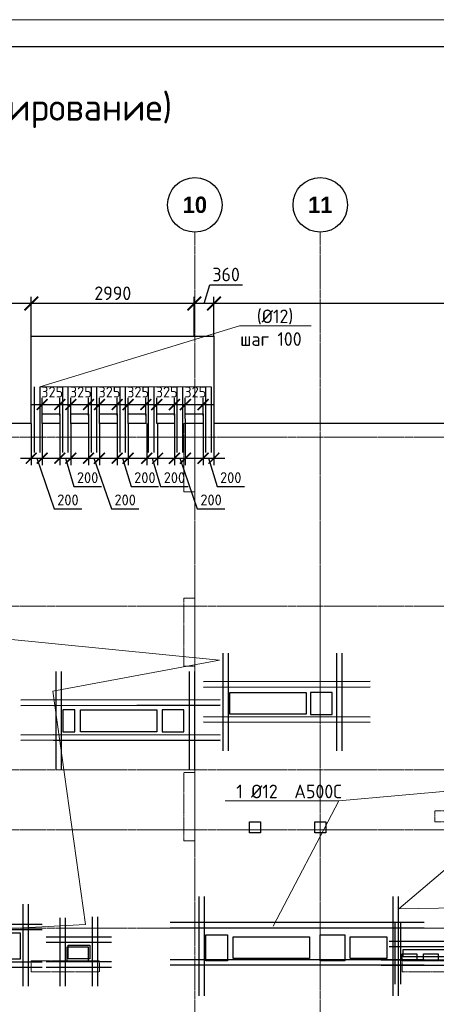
# Model space of a CAD drawing. Header units: millimetres. Extents: x 369815 to 1481759, y -423071 to -27917.
# Tile 220 of 256: x 960564 to 968205, y -84331 to -66279. Entities that reach past the tile are written whole.
import ezdxf
from ezdxf import colors
from ezdxf.entities.mleader import LeaderData, LeaderLine
from ezdxf.math import Vec2, Vec3

# ---------------------------------------------------------------- set-up
doc = ezdxf.new("R2010")
doc.units = ezdxf.units.MM
for name, pattern in [('______5', [1100, 800, -100, 100, -100]), ('DASHED', [7, 5, -2, 0]), ('осевая', [50.8, 31.75, -6.35, 6.35, -6.35])]:
    doc.linetypes.add(name, pattern=pattern)
for name, color, linetype, lineweight in [('_0.25', 114, 'Continuous', 25), ('_0.5', 94, 'Continuous', 50), ('RAZMER', 100, 'Continuous', 15), ('Оси', 40, '______5', 18), ('Перекрытие ж_бетон', 1, 'Continuous', 30), ('подоснова', 151, 'Continuous', 5), ('РАЗМЕРЫ', 1, 'Continuous', 9), ('ТОНКИЕ', 7, 'Continuous', 9), ('Узлы', 7, 'Continuous', 0)]:
    doc.layers.add(name, color=color, linetype=linetype, lineweight=lineweight)
doc.layers.add('Колонна_ бетон', color=7, linetype='Continuous', lineweight=50, true_color=0xb4b496)
doc.layers.add('ТОЛСТЫЕ_ОСНОВНЫЕ', color=6, linetype='Continuous')
doc.styles.add('Century Gothic', font='GOTHIC.TTF')
doc.styles.add('GOST-2.304_Type-B', font='GOST_Common.ttf')
doc.dimstyles.new('СПДС', dxfattribs={"dimscale": 100, "dimtxt": 2.5, "dimasz": 2.5, "dimexe": 1.25, "dimexo": 0, "dimtad": 1, "dimdec": 0, "dimtxsty": 'GOST-2.304_Type-B', "dimblk": 'ARCHTICK', "dimcen": 2.5, "dimdle": 2, "dimadec": 0, "dimazin": 2, "dimtfac": 0.75, "dimtdec": 0, "dimtmove": 1, "dimatfit": 3, "dimfxl": 1, "dimtolj": 1, "dimarcsym": 1})

# ---------------------------------------------------------------- blocks, each defined once
blk = doc.blocks.new('*U2034')
at = {"layer": 'ТОЛСТЫЕ_ОСНОВНЫЕ', "color": 6}
blk.add_lwpolyline([(20, 5), (886, 5), (886, 415), (20, 415)], close=True, dxfattribs=at)
at = {"layer": 'ТОНКИЕ'}
blk.add_lwpolyline([(0, 0), (891, 0), (891, 420), (0, 420)], close=True, dxfattribs=at)
blk = doc.blocks.new('NSY101')
at = {"color": 0, "linetype": 'ByBlock', "lineweight": -2}
blk.add_circle((0, 0), 50, dxfattribs=at)
blk = doc.blocks.new('СЛОЖНЫЙ_ОБЪЕКТ_17')
at = {"layer": 'Оси', "color": 16, "linetype": 'Continuous', "lineweight": 25, "transparency": 33554687, "xscale": 9.999999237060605, "yscale": 9.999999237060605, "zscale": 9.999999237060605}
blk.add_blockref('NSY101', (36213, -989), dxfattribs=at)
at = {"layer": 'Оси', "color": 16, "linetype": 'Continuous', "lineweight": 25, "transparency": 33554687, "insert": (36213, -989), "char_height": 300, "width": 620, "attachment_point": 5, "style": 'Century Gothic'}
blk.add_mtext('\\A1;{\\fCentury Gothic|i0|b1;\\H300.000000;\\W1.000000;\\C16;10}\\P', dxfattribs=at)
blk = doc.blocks.new('СЛОЖНЫЙ_ОБЪЕКТ_18')
at = {"layer": 'Оси', "color": 16, "linetype": 'Continuous', "lineweight": 25, "transparency": 33554687, "xscale": 9.999999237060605, "yscale": 9.999999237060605, "zscale": 9.999999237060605}
blk.add_blockref('NSY101', (38513, -989), dxfattribs=at)
at = {"layer": 'Оси', "color": 16, "linetype": 'Continuous', "lineweight": 25, "transparency": 33554687, "insert": (38513, -989), "char_height": 300, "width": 620, "attachment_point": 5, "style": 'Century Gothic'}
blk.add_mtext('\\A1;{\\fCentury Gothic|i0|b1;\\H300.000000;\\W1.000000;\\C16;11}\\P', dxfattribs=at)
blk = doc.blocks.new('оси блок 2')
at = {"layer": 'Оси', "color": 16, "linetype": 'осевая', "lineweight": 0, "transparency": 33554687}
for p, q in [((-54204.7, -322543), (-54204.7, -347914.1)), ((-51904.7, -322543), (-51904.7, -347914.1)), ((-89822.3, -326301.3), (-37238.5, -326301.3)), ((-89822.3, -329401.3), (-37238.5, -329401.3)), ((-89822.3, -332401.3), (-37238.5, -332401.3)), ((-89822.3, -333501.3), (-37238.5, -333501.3)), ((-89822.3, -335301.3), (-37238.5, -335301.3))]:
    blk.add_line(p, q, dxfattribs=at)
at = {"layer": 'Оси', "color": 16, "linetype": 'Continuous', "lineweight": 25, "transparency": 33554687}
for name in ['СЛОЖНЫЙ_ОБЪЕКТ_17', 'СЛОЖНЫЙ_ОБЪЕКТ_18']:
    blk.add_blockref(name, (-90418.2, -321053.5), dxfattribs=at)
blk = doc.blocks.new('подложка стн 1-го этажа')
at = {"layer": 'Колонна_ бетон', "color": 252, "linetype": 'DASHED', "lineweight": 0, "ltscale": 0.5, "true_color": 0x939598, "transparency": 33554687}
for p, q in [((39544, 23162, -200), (39344, 23162, -200)), ((39344, 23162, -200), (39344, 23162, -200)), ((39344, 21912, -200), (39344, 23162, -200)), ((39544, 23162, -200), (39544, 23162, -200)), ((39544, 23162, -200), (39544, 21912, -200)), ((39344, 21912, -200), (39544, 21912, -200)), ((39344, 21912, -200), (39344, 21912, -200)), ((39544, 21912, -200), (39544, 21912, -200)), ((39344, 19962, -200), (39344, 19962, -200)), ((39544, 19962, -200), (39344, 19962, -200)), ((39344, 18712, -200), (39344, 19962, -200)), ((39544, 19962, -200), (39544, 19962, -200)), ((39544, 19962, -200), (39544, 18712, -200)), ((43944, 19062, -200), (43944, 19262, -200)), ((43944, 19262, -200), (43944, 19262, -200)), ((45194, 19262, -200), (43944, 19262, -200)), ((43944, 19062, -200), (43944, 19062, -200)), ((45194, 19062, -200), (43944, 19062, -200)), ((39344, 18712, -200), (39344, 18712, -200)), ((39544, 18712, -200), (39344, 18712, -200)), ((39544, 18712, -200), (39544, 18712, -200)), ((36543, 16512, -200), (36543, 16312, -200)), ((36543, 16512, -200), (36543, 16512, -200)), ((36543, 16512, -200), (37793, 16512, -200)), ((37793, 16512, -200), (37793, 16312, -200)), ((37793, 16512, -200), (37793, 16512, -200)), ((43343, 16512, -200), (43343, 16512, -200)), ((44593, 16512, -200), (43343, 16512, -200)), ((43343, 16512, -200), (43343, 16312, -200)), ((36543, 16312, -200), (36543, 16312, -200)), ((36543, 16312, -200), (37793, 16312, -200)), ((37793, 16312, -200), (37793, 16312, -200)), ((43343, 16312, -200), (43343, 16312, -200)), ((43343, 16312, -200), (44593, 16312, -200))]:
    blk.add_line(p, q, dxfattribs=at)
at = {"layer": 'Колонна_ бетон', "color": 252, "linetype": 'DASHED', "lineweight": 0, "ltscale": 0.5, "true_color": 0x939598, "transparency": 33554687, "elevation": -560}
blk.add_lwpolyline([(39344, 26362), (39544, 26362), (39544, 25112), (39344, 25112)], close=True, dxfattribs=at)
blk = doc.blocks.new('_ArchTick')
at = {"color": 0, "linetype": 'ByBlock', "const_width": 0.15}
blk.add_lwpolyline([(-0.5, -0.5), (0.5, 0.5)], dxfattribs=at)
blk = doc.blocks.new('*D2111')
at = {"layer": 'DEFPOINTS', "color": 0, "transparency": 16777216}
for p in [(963927, -73683, 0), (964127, -73683), (964127, -74319)]:
    blk.add_point(p, dxfattribs=at)
at = {"layer": 'РАЗМЕРЫ', "color": 0, "lineweight": -2, "transparency": 16777216}
for p, q in [((963927, -73683), (963927, -74444)), ((964127, -73683), (964127, -74444)), ((963727, -74319), (964327, -74319)), ((964027, -74319), (964183, -74838)), ((964183, -74838), (964688, -74838))]:
    blk.add_line(p, q, dxfattribs=at)
at = {"layer": 'РАЗМЕРЫ', "color": 0, "lineweight": -2, "transparency": 16777216, "xscale": 200, "yscale": 200, "zscale": 200, "rotation": 180}
blk.add_blockref('_ArchTick', (963927, -74319), dxfattribs=at)
at = {"layer": 'РАЗМЕРЫ', "color": 0, "lineweight": -2, "transparency": 16777216, "xscale": 200, "yscale": 200, "zscale": 200}
blk.add_blockref('_ArchTick', (964127, -74319), dxfattribs=at)
at = {"layer": 'РАЗМЕРЫ', "color": 0, "transparency": 16777216, "insert": (964435, -74676), "char_height": 200, "attachment_point": 5, "style": 'GOST-2.304_Type-B'}
blk.add_mtext('\\A1;200', dxfattribs=at)
blk = doc.blocks.new('*D2112')
at = {"layer": 'DEFPOINTS', "color": 0, "transparency": 16777216}
for p in [(963402, -73683, 0), (963602, -73683), (963602, -74319)]:
    blk.add_point(p, dxfattribs=at)
at = {"layer": 'РАЗМЕРЫ', "color": 0, "lineweight": -2, "transparency": 16777216}
for p, q in [((963402, -73683), (963402, -74444)), ((963602, -73683), (963602, -74444)), ((963202, -74319), (963802, -74319)), ((963502, -74319), (963821, -75247)), ((963821, -75247), (964326, -75247))]:
    blk.add_line(p, q, dxfattribs=at)
at = {"layer": 'РАЗМЕРЫ', "color": 0, "lineweight": -2, "transparency": 16777216, "xscale": 200, "yscale": 200, "zscale": 200, "rotation": 180}
blk.add_blockref('_ArchTick', (963402, -74319), dxfattribs=at)
at = {"layer": 'РАЗМЕРЫ', "color": 0, "lineweight": -2, "transparency": 16777216, "xscale": 200, "yscale": 200, "zscale": 200}
blk.add_blockref('_ArchTick', (963602, -74319), dxfattribs=at)
at = {"layer": 'РАЗМЕРЫ', "color": 0, "transparency": 16777216, "insert": (964074, -75084), "char_height": 200, "attachment_point": 5, "style": 'GOST-2.304_Type-B'}
blk.add_mtext('\\A1;200', dxfattribs=at)
blk = doc.blocks.new('*D2113')
at = {"layer": 'DEFPOINTS', "color": 0, "transparency": 16777216}
for p in [(961302, -73683, 0), (961502, -73683), (961502, -74319)]:
    blk.add_point(p, dxfattribs=at)
at = {"layer": 'РАЗМЕРЫ', "color": 0, "lineweight": -2, "transparency": 16777216}
for p, q in [((961302, -73683), (961302, -74444)), ((961502, -73683), (961502, -74444)), ((961102, -74319), (961702, -74319)), ((961402, -74319), (961558, -74838)), ((961558, -74838), (962063, -74838))]:
    blk.add_line(p, q, dxfattribs=at)
at = {"layer": 'РАЗМЕРЫ', "color": 0, "lineweight": -2, "transparency": 16777216, "xscale": 200, "yscale": 200, "zscale": 200, "rotation": 180}
blk.add_blockref('_ArchTick', (961302, -74319), dxfattribs=at)
at = {"layer": 'РАЗМЕРЫ', "color": 0, "lineweight": -2, "transparency": 16777216, "xscale": 200, "yscale": 200, "zscale": 200}
blk.add_blockref('_ArchTick', (961502, -74319), dxfattribs=at)
at = {"layer": 'РАЗМЕРЫ', "color": 0, "transparency": 16777216, "insert": (961810, -74676), "char_height": 200, "attachment_point": 5, "style": 'GOST-2.304_Type-B'}
blk.add_mtext('\\A1;200', dxfattribs=at)
blk = doc.blocks.new('*D2114')
at = {"layer": 'DEFPOINTS', "color": 0, "transparency": 16777216}
for p in [(960777, -73683, 0), (960977, -73683), (960977, -74319)]:
    blk.add_point(p, dxfattribs=at)
at = {"layer": 'РАЗМЕРЫ', "color": 0, "lineweight": -2, "transparency": 16777216}
for p, q in [((960777, -73683), (960777, -74444)), ((960977, -73683), (960977, -74444)), ((960577, -74319), (961177, -74319)), ((960877, -74319), (961196, -75247)), ((961196, -75247), (961701, -75247))]:
    blk.add_line(p, q, dxfattribs=at)
at = {"layer": 'РАЗМЕРЫ', "color": 0, "lineweight": -2, "transparency": 16777216, "xscale": 200, "yscale": 200, "zscale": 200, "rotation": 180}
blk.add_blockref('_ArchTick', (960777, -74319), dxfattribs=at)
at = {"layer": 'РАЗМЕРЫ', "color": 0, "lineweight": -2, "transparency": 16777216, "xscale": 200, "yscale": 200, "zscale": 200}
blk.add_blockref('_ArchTick', (960977, -74319), dxfattribs=at)
at = {"layer": 'РАЗМЕРЫ', "color": 0, "transparency": 16777216, "insert": (961449, -75084), "char_height": 200, "attachment_point": 5, "style": 'GOST-2.304_Type-B'}
blk.add_mtext('\\A1;200', dxfattribs=at)
blk = doc.blocks.new('*D2115')
at = {"layer": 'DEFPOINTS', "color": 0, "transparency": 16777216}
for p in [(962352, -73683, 0), (962552, -73683), (962552, -74319)]:
    blk.add_point(p, dxfattribs=at)
at = {"layer": 'РАЗМЕРЫ', "color": 0, "lineweight": -2, "transparency": 16777216}
for p, q in [((962352, -73683), (962352, -74444)), ((962552, -73683), (962552, -74444)), ((962152, -74319), (962752, -74319)), ((962452, -74319), (962608, -74838)), ((962608, -74838), (963113, -74838))]:
    blk.add_line(p, q, dxfattribs=at)
at = {"layer": 'РАЗМЕРЫ', "color": 0, "lineweight": -2, "transparency": 16777216, "xscale": 200, "yscale": 200, "zscale": 200, "rotation": 180}
blk.add_blockref('_ArchTick', (962352, -74319), dxfattribs=at)
at = {"layer": 'РАЗМЕРЫ', "color": 0, "lineweight": -2, "transparency": 16777216, "xscale": 200, "yscale": 200, "zscale": 200}
blk.add_blockref('_ArchTick', (962552, -74319), dxfattribs=at)
at = {"layer": 'РАЗМЕРЫ', "color": 0, "transparency": 16777216, "insert": (962860, -74676), "char_height": 200, "attachment_point": 5, "style": 'GOST-2.304_Type-B'}
blk.add_mtext('\\A1;200', dxfattribs=at)
blk = doc.blocks.new('*D2116')
at = {"layer": 'DEFPOINTS', "color": 0, "transparency": 16777216}
for p in [(961827, -73683, 0), (962027, -73683), (962027, -74319)]:
    blk.add_point(p, dxfattribs=at)
at = {"layer": 'РАЗМЕРЫ', "color": 0, "lineweight": -2, "transparency": 16777216}
for p, q in [((961827, -73683), (961827, -74444)), ((962027, -73683), (962027, -74444)), ((961627, -74319), (962227, -74319)), ((961927, -74319), (962246, -75247)), ((962246, -75247), (962751, -75247))]:
    blk.add_line(p, q, dxfattribs=at)
at = {"layer": 'РАЗМЕРЫ', "color": 0, "lineweight": -2, "transparency": 16777216, "xscale": 200, "yscale": 200, "zscale": 200, "rotation": 180}
blk.add_blockref('_ArchTick', (961827, -74319), dxfattribs=at)
at = {"layer": 'РАЗМЕРЫ', "color": 0, "lineweight": -2, "transparency": 16777216, "xscale": 200, "yscale": 200, "zscale": 200}
blk.add_blockref('_ArchTick', (962027, -74319), dxfattribs=at)
at = {"layer": 'РАЗМЕРЫ', "color": 0, "transparency": 16777216, "insert": (962499, -75084), "char_height": 200, "attachment_point": 5, "style": 'GOST-2.304_Type-B'}
blk.add_mtext('\\A1;200', dxfattribs=at)
blk = doc.blocks.new('*D2117')
at = {"layer": 'DEFPOINTS', "color": 0, "transparency": 16777216}
for p in [(962894, -73683, 0), (963094, -73683), (963094, -74319)]:
    blk.add_point(p, dxfattribs=at)
at = {"layer": 'РАЗМЕРЫ', "color": 0, "lineweight": -2, "transparency": 16777216}
for p, q in [((962894, -73683), (962894, -74444)), ((963094, -73683), (963094, -74444)), ((962694, -74319), (963294, -74319)), ((962994, -74319), (963149, -74838)), ((963149, -74838), (963654, -74838))]:
    blk.add_line(p, q, dxfattribs=at)
at = {"layer": 'РАЗМЕРЫ', "color": 0, "lineweight": -2, "transparency": 16777216, "xscale": 200, "yscale": 200, "zscale": 200, "rotation": 180}
blk.add_blockref('_ArchTick', (962894, -74319), dxfattribs=at)
at = {"layer": 'РАЗМЕРЫ', "color": 0, "lineweight": -2, "transparency": 16777216, "xscale": 200, "yscale": 200, "zscale": 200}
blk.add_blockref('_ArchTick', (963094, -74319), dxfattribs=at)
at = {"layer": 'РАЗМЕРЫ', "color": 0, "transparency": 16777216, "insert": (963402, -74676), "char_height": 200, "attachment_point": 5, "style": 'GOST-2.304_Type-B'}
blk.add_mtext('\\A1;200', dxfattribs=at)
blk = doc.blocks.new('*D2118')
at = {"layer": 'DEFPOINTS', "color": 0, "transparency": 16777216}
for p in [(961302, -73335), (960977, -73533), (961302, -73533, 0)]:
    blk.add_point(p, dxfattribs=at)
at = {"layer": 'РАЗМЕРЫ', "color": 0, "lineweight": -2, "transparency": 16777216}
for p, q in [((960977, -73533), (960977, -73210)), ((961302, -73533), (961302, -73210)), ((960777, -73335), (961502, -73335))]:
    blk.add_line(p, q, dxfattribs=at)
at = {"layer": 'РАЗМЕРЫ', "color": 0, "lineweight": -2, "transparency": 16777216, "xscale": 200, "yscale": 200, "zscale": 200, "rotation": 180}
blk.add_blockref('_ArchTick', (960977, -73335), dxfattribs=at)
at = {"layer": 'РАЗМЕРЫ', "color": 0, "lineweight": -2, "transparency": 16777216, "xscale": 200, "yscale": 200, "zscale": 200}
blk.add_blockref('_ArchTick', (961302, -73335), dxfattribs=at)
at = {"layer": 'РАЗМЕРЫ', "color": 0, "transparency": 16777216, "insert": (961160, -73106), "char_height": 200, "attachment_point": 5, "style": 'GOST-2.304_Type-B'}
blk.add_mtext('\\A1;325', dxfattribs=at)
blk = doc.blocks.new('*D2119')
at = {"layer": 'DEFPOINTS', "color": 0, "transparency": 16777216}
for p in [(961827, -73335), (961502, -73533), (961827, -73533, 0)]:
    blk.add_point(p, dxfattribs=at)
at = {"layer": 'РАЗМЕРЫ', "color": 0, "lineweight": -2, "transparency": 16777216}
for p, q in [((961502, -73533), (961502, -73210)), ((961827, -73533), (961827, -73210)), ((961302, -73335), (962027, -73335))]:
    blk.add_line(p, q, dxfattribs=at)
at = {"layer": 'РАЗМЕРЫ', "color": 0, "lineweight": -2, "transparency": 16777216, "xscale": 200, "yscale": 200, "zscale": 200, "rotation": 180}
blk.add_blockref('_ArchTick', (961502, -73335), dxfattribs=at)
at = {"layer": 'РАЗМЕРЫ', "color": 0, "lineweight": -2, "transparency": 16777216, "xscale": 200, "yscale": 200, "zscale": 200}
blk.add_blockref('_ArchTick', (961827, -73335), dxfattribs=at)
at = {"layer": 'РАЗМЕРЫ', "color": 0, "transparency": 16777216, "insert": (961685, -73106), "char_height": 200, "attachment_point": 5, "style": 'GOST-2.304_Type-B'}
blk.add_mtext('\\A1;325', dxfattribs=at)
blk = doc.blocks.new('*D2120')
at = {"layer": 'DEFPOINTS', "color": 0, "transparency": 16777216}
for p in [(962352, -73335), (962027, -73533), (962352, -73533, 0)]:
    blk.add_point(p, dxfattribs=at)
at = {"layer": 'РАЗМЕРЫ', "color": 0, "lineweight": -2, "transparency": 16777216}
for p, q in [((962027, -73533), (962027, -73210)), ((962352, -73533), (962352, -73210)), ((961827, -73335), (962552, -73335))]:
    blk.add_line(p, q, dxfattribs=at)
at = {"layer": 'РАЗМЕРЫ', "color": 0, "lineweight": -2, "transparency": 16777216, "xscale": 200, "yscale": 200, "zscale": 200, "rotation": 180}
blk.add_blockref('_ArchTick', (962027, -73335), dxfattribs=at)
at = {"layer": 'РАЗМЕРЫ', "color": 0, "lineweight": -2, "transparency": 16777216, "xscale": 200, "yscale": 200, "zscale": 200}
blk.add_blockref('_ArchTick', (962352, -73335), dxfattribs=at)
at = {"layer": 'РАЗМЕРЫ', "color": 0, "transparency": 16777216, "insert": (962210, -73106), "char_height": 200, "attachment_point": 5, "style": 'GOST-2.304_Type-B'}
blk.add_mtext('\\A1;325', dxfattribs=at)
blk = doc.blocks.new('*D2121')
at = {"layer": 'DEFPOINTS', "color": 0, "transparency": 16777216}
for p in [(962877, -73335), (962552, -73533), (962877, -73533, 0)]:
    blk.add_point(p, dxfattribs=at)
at = {"layer": 'РАЗМЕРЫ', "color": 0, "lineweight": -2, "transparency": 16777216}
for p, q in [((962552, -73533), (962552, -73210)), ((962877, -73533), (962877, -73210)), ((962352, -73335), (963077, -73335))]:
    blk.add_line(p, q, dxfattribs=at)
at = {"layer": 'РАЗМЕРЫ', "color": 0, "lineweight": -2, "transparency": 16777216, "xscale": 200, "yscale": 200, "zscale": 200, "rotation": 180}
blk.add_blockref('_ArchTick', (962552, -73335), dxfattribs=at)
at = {"layer": 'РАЗМЕРЫ', "color": 0, "lineweight": -2, "transparency": 16777216, "xscale": 200, "yscale": 200, "zscale": 200}
blk.add_blockref('_ArchTick', (962877, -73335), dxfattribs=at)
at = {"layer": 'РАЗМЕРЫ', "color": 0, "transparency": 16777216, "insert": (962735, -73106), "char_height": 200, "attachment_point": 5, "style": 'GOST-2.304_Type-B'}
blk.add_mtext('\\A1;325', dxfattribs=at)
blk = doc.blocks.new('*D2122')
at = {"layer": 'DEFPOINTS', "color": 0, "transparency": 16777216}
for p in [(963402, -73335), (963077, -73533), (963402, -73533, 0)]:
    blk.add_point(p, dxfattribs=at)
at = {"layer": 'РАЗМЕРЫ', "color": 0, "lineweight": -2, "transparency": 16777216}
for p, q in [((963077, -73533), (963077, -73210)), ((963402, -73533), (963402, -73210)), ((962877, -73335), (963602, -73335))]:
    blk.add_line(p, q, dxfattribs=at)
at = {"layer": 'РАЗМЕРЫ', "color": 0, "lineweight": -2, "transparency": 16777216, "xscale": 200, "yscale": 200, "zscale": 200, "rotation": 180}
blk.add_blockref('_ArchTick', (963077, -73335), dxfattribs=at)
at = {"layer": 'РАЗМЕРЫ', "color": 0, "lineweight": -2, "transparency": 16777216, "xscale": 200, "yscale": 200, "zscale": 200}
blk.add_blockref('_ArchTick', (963402, -73335), dxfattribs=at)
at = {"layer": 'РАЗМЕРЫ', "color": 0, "transparency": 16777216, "insert": (963260, -73106), "char_height": 200, "attachment_point": 5, "style": 'GOST-2.304_Type-B'}
blk.add_mtext('\\A1;325', dxfattribs=at)
blk = doc.blocks.new('*D2123')
at = {"layer": 'DEFPOINTS', "color": 0, "transparency": 16777216}
for p in [(963927, -73335), (963602, -73533), (963927, -73533, 0)]:
    blk.add_point(p, dxfattribs=at)
at = {"layer": 'РАЗМЕРЫ', "color": 0, "lineweight": -2, "transparency": 16777216}
for p, q in [((963602, -73533), (963602, -73210)), ((963927, -73533), (963927, -73210)), ((963402, -73335), (964127, -73335))]:
    blk.add_line(p, q, dxfattribs=at)
at = {"layer": 'РАЗМЕРЫ', "color": 0, "lineweight": -2, "transparency": 16777216, "xscale": 200, "yscale": 200, "zscale": 200, "rotation": 180}
blk.add_blockref('_ArchTick', (963602, -73335), dxfattribs=at)
at = {"layer": 'РАЗМЕРЫ', "color": 0, "lineweight": -2, "transparency": 16777216, "xscale": 200, "yscale": 200, "zscale": 200}
blk.add_blockref('_ArchTick', (963927, -73335), dxfattribs=at)
at = {"layer": 'РАЗМЕРЫ', "color": 0, "transparency": 16777216, "insert": (963785, -73106), "char_height": 200, "attachment_point": 5, "style": 'GOST-2.304_Type-B'}
blk.add_mtext('\\A1;325', dxfattribs=at)
blk = doc.blocks.new('*D2163')
at = {"layer": 'DEFPOINTS', "color": 0, "transparency": 16777216}
for p in [(964127, -71483), (964127, -72089), (979077, -72385)]:
    blk.add_point(p, dxfattribs=at)
at = {"layer": 'РАЗМЕРЫ', "color": 0, "lineweight": -2, "transparency": 16777216}
for p, q in [((979277, -71483), (963927, -71483)), ((964127, -72089), (964127, -71358)), ((979077, -72385), (979077, -71358))]:
    blk.add_line(p, q, dxfattribs=at)
at = {"layer": 'РАЗМЕРЫ', "color": 0, "lineweight": -2, "transparency": 16777216, "xscale": 250, "yscale": 250, "zscale": 250, "rotation": 180}
blk.add_blockref('_ArchTick', (964127, -71483), dxfattribs=at)
at = {"layer": 'РАЗМЕРЫ', "color": 0, "lineweight": -2, "transparency": 16777216, "xscale": 250, "yscale": 250, "zscale": 250}
blk.add_blockref('_ArchTick', (979077, -71483), dxfattribs=at)
at = {"layer": 'РАЗМЕРЫ', "color": 0, "transparency": 16777216, "insert": (971602, -71295), "char_height": 250, "attachment_point": 5, "style": 'GOST-2.304_Type-B'}
blk.add_mtext('\\A1;14950', dxfattribs=at)
blk = doc.blocks.new('*D2164')
at = {"layer": 'DEFPOINTS', "color": 0, "transparency": 16777216}
for p in [(963767, -71483), (963767, -72083), (964127, -72089)]:
    blk.add_point(p, dxfattribs=at)
at = {"layer": 'РАЗМЕРЫ', "color": 0, "lineweight": -2, "transparency": 16777216}
for p, q in [((963947, -71483), (964050, -71139)), ((964050, -71139), (964650, -71139)), ((964327, -71483), (963567, -71483)), ((963767, -72083), (963767, -71358)), ((964127, -72089), (964127, -71358))]:
    blk.add_line(p, q, dxfattribs=at)
at = {"layer": 'РАЗМЕРЫ', "color": 0, "lineweight": -2, "transparency": 16777216, "xscale": 250, "yscale": 250, "zscale": 250, "rotation": 180}
blk.add_blockref('_ArchTick', (963767, -71483), dxfattribs=at)
at = {"layer": 'РАЗМЕРЫ', "color": 0, "lineweight": -2, "transparency": 16777216, "xscale": 250, "yscale": 250, "zscale": 250}
blk.add_blockref('_ArchTick', (964127, -71483), dxfattribs=at)
at = {"layer": 'РАЗМЕРЫ', "color": 0, "transparency": 16777216, "insert": (964350, -70951), "char_height": 250, "attachment_point": 5, "style": 'GOST-2.304_Type-B'}
blk.add_mtext('\\A1;360', dxfattribs=at)
blk = doc.blocks.new('*D2165')
at = {"layer": 'DEFPOINTS', "color": 0, "transparency": 16777216}
for p in [(960777, -71483), (960777, -72083), (963767, -72083)]:
    blk.add_point(p, dxfattribs=at)
at = {"layer": 'РАЗМЕРЫ', "color": 0, "lineweight": -2, "transparency": 16777216}
for p, q in [((963967, -71483), (960577, -71483)), ((960777, -72083), (960777, -71358)), ((963767, -72083), (963767, -71358))]:
    blk.add_line(p, q, dxfattribs=at)
at = {"layer": 'РАЗМЕРЫ', "color": 0, "lineweight": -2, "transparency": 16777216, "xscale": 250, "yscale": 250, "zscale": 250, "rotation": 180}
blk.add_blockref('_ArchTick', (960777, -71483), dxfattribs=at)
at = {"layer": 'РАЗМЕРЫ', "color": 0, "lineweight": -2, "transparency": 16777216, "xscale": 250, "yscale": 250, "zscale": 250}
blk.add_blockref('_ArchTick', (963767, -71483), dxfattribs=at)
at = {"layer": 'РАЗМЕРЫ', "color": 0, "transparency": 16777216, "insert": (962272, -71295), "char_height": 250, "attachment_point": 5, "style": 'GOST-2.304_Type-B'}
blk.add_mtext('\\A1;2990', dxfattribs=at)
blk = doc.blocks.new('*D2166')
at = {"layer": 'DEFPOINTS', "color": 0, "transparency": 16777216}
for p in [(959377, -71483), (959377, -72036), (960777, -72083)]:
    blk.add_point(p, dxfattribs=at)
at = {"layer": 'РАЗМЕРЫ', "color": 0, "lineweight": -2, "transparency": 16777216}
for p, q in [((960977, -71483), (959177, -71483)), ((959377, -72036), (959377, -71358)), ((960777, -72083), (960777, -71358))]:
    blk.add_line(p, q, dxfattribs=at)
at = {"layer": 'РАЗМЕРЫ', "color": 0, "lineweight": -2, "transparency": 16777216, "xscale": 250, "yscale": 250, "zscale": 250, "rotation": 180}
blk.add_blockref('_ArchTick', (959377, -71483), dxfattribs=at)
at = {"layer": 'РАЗМЕРЫ', "color": 0, "lineweight": -2, "transparency": 16777216, "xscale": 250, "yscale": 250, "zscale": 250}
blk.add_blockref('_ArchTick', (960777, -71483), dxfattribs=at)
at = {"layer": 'РАЗМЕРЫ', "color": 0, "transparency": 16777216, "insert": (960077, -71295), "char_height": 250, "attachment_point": 5, "style": 'GOST-2.304_Type-B'}
blk.add_mtext('\\A1;1400', dxfattribs=at)
blk = doc.blocks.new('цукцкц')
at = {"layer": 'Перекрытие ж_бетон'}
for points in [[(-254816, -598129), (-254816, -597909), (-255216, -597909), (-255216, -598129)], [(-254816, -599729), (-255216, -599729), (-255216, -600129), (-254816, -600129)], [(-258936, -600529), (-258936, -600929), (-259416, -600929), (-259416, -600529)], [(-254496, -602449), (-254896, -602449), (-254896, -602849), (-254496, -602849)], [(-258936, -602629), (-258936, -603079), (-259416, -603079), (-259416, -602629)]]:
    blk.add_lwpolyline(points, close=True, dxfattribs=at)
at = {"layer": 'Перекрытие ж_бетон', "ltscale": 100}
blk.add_lwpolyline([(-257066, -601530), (-257066, -601330), (-256866, -601330), (-256866, -601530)], close=True, dxfattribs=at)
at = {"layer": 'Перекрытие ж_бетон', "ltscale": 100, "elevation": 4500}
blk.add_lwpolyline([(-257066, -602729), (-257066, -602529), (-256866, -602529), (-256866, -602729)], close=True, dxfattribs=at)
blk = doc.blocks.new('отв +6900')
at = {"layer": 'Перекрытие ж_бетон', "color": 1}
for points in [[(-233721, -173299), (-233721, -172899), (-232321, -172899), (-232321, -173299)], [(-236461, -173619), (-236461, -173219), (-235061, -173219), (-235061, -173619)], [(-233661, -177779), (-233661, -177379), (-232261, -177379), (-232261, -177779)], [(-231511, -177779), (-231511, -177379), (-230841, -177379), (-230841, -177779)], [(-236311, -177819), (-236311, -177569), (-236711, -177569), (-236711, -177819)]]:
    blk.add_lwpolyline(points, close=True, dxfattribs=at)
at = {"layer": 'Перекрытие ж_бетон', "color": 1, "elevation": 360}
for points in [[(-230561, -177689), (-230291, -177689), (-230291, -177819), (-230561, -177819)], [(-230171, -177689), (-229901, -177689), (-229901, -177819), (-230171, -177819)]]:
    blk.add_lwpolyline(points, close=True, dxfattribs=at)
at = {"color": 1, "rotation": 90}
blk.add_blockref('цукцкц', (-834690, 81595), dxfattribs=at)
blk = doc.blocks.new('*U2029')
at = {"layer": '_0.25', "ltscale": 100}
blk.add_lwpolyline([(0, 482), (1176, 482), (1176, 0), (0, 0)], close=True, dxfattribs=at)
at = {"layer": '_0.5', "color": 7, "lineweight": 30, "ltscale": 100}
for p, q in [((-150, 982), (-150, -500)), ((-50, 982), (-50, -500)), ((1226, -500), (1226, 1007)), ((1326, -500), (1326, 1007)), ((1576, 632), (-400, 632)), ((1576, 532), (-400, 532)), ((-400, -50), (1576, -50)), ((-400, -150), (1576, -150))]:
    blk.add_line(p, q, dxfattribs=at)
blk = doc.blocks.new('*U2026')
at = {"layer": '_0.25', "ltscale": 100}
blk.add_lwpolyline([(0, 250), (399, 250), (399, 0), (0, 0)], close=True, dxfattribs=at)
at = {"layer": '_0.5', "color": 7, "lineweight": 30, "ltscale": 100}
for p, q in [((-150, 750), (-150, -500)), ((-50, 750), (-50, -500)), ((449, -500), (449, 774)), ((549, -500), (549, 774)), ((799, 400), (-400, 400)), ((799, 300), (-400, 300)), ((-400, -50), (799, -50)), ((-400, -150), (799, -150))]:
    blk.add_line(p, q, dxfattribs=at)
blk = doc.blocks.new('*U2032')
at = {"layer": '_0.25', "ltscale": 100}
blk.add_lwpolyline([(0, 135), (926, 135), (926, 0), (0, 0)], close=True, dxfattribs=at)
at = {"layer": '_0.5', "color": 7, "lineweight": 30, "ltscale": 100}
for p, q in [((-150, 635), (-150, -500)), ((-50, 635), (-50, -500)), ((976, -500), (976, 660)), ((1076, -500), (1076, 660)), ((1326, 285), (-256, 285)), ((1326, 185), (-256, 185)), ((-400, -50), (1326, -50)), ((-400, -150), (1326, -150))]:
    blk.add_line(p, q, dxfattribs=at)
blk = doc.blocks.new('_None')

msp = doc.modelspace()

# ---------------------------------------------------------------- linework, layer by layer
at = {"lineweight": 30}
for p, q in [((964287.5, -77895.1, -720), (964287.5, -79685.1, -720)), ((964387.5, -77895.1, -720), (964387.5, -79685.1, -720)), ((966372.3, -77895.1, -720), (966372.3, -79685.1, -720)), ((966472.3, -77895.1, -720), (966472.3, -79685.1, -720)), ((961224.7, -78229.8, -720), (961224.7, -80019.8, -720)), ((961324.7, -78229.8, -720), (961324.7, -80019.8, -720)), ((963672.5, -78229.8, -720), (963672.5, -80019.8, -720)), ((963772.5, -78229.8, -720), (963772.5, -80019.8, -720)), ((966992.3, -78415.1, -720), (963937.3, -78421.7, -720)), ((966992.3, -78515.1, -720), (963937.3, -78521.7, -720)), ((964242.5, -78749.8, -720), (960587.4, -78756.3, -720)), ((964242.5, -78852.2, -720), (960587.4, -78858.7, -720)), ((964242.5, -78849.8, -720), (961187.4, -78856.3, -720)), ((966992.3, -79065.1, -720), (963937.3, -79058.5, -720)), ((966992.3, -79165.1, -720), (963937.3, -79158.5, -720)), ((964242.5, -79388.1, -720), (960587.4, -79394.7, -720)), ((964242.5, -79399.8, -720), (961187.4, -79393.2, -720)), ((964242.5, -79489.3, -720), (960587.4, -79495.9, -720)), ((964242.5, -79499.8, -720), (961187.4, -79493.2, -720)), ((963847.3, -82357.8, -720), (963847.3, -84177.8, -720)), ((963947.3, -82357.8, -720), (963947.3, -84177.8, -720)), ((967405.7, -82357.8, -720), (967405.7, -84177.8, -720)), ((967505.7, -82357.8, -720), (967505.7, -84177.8, -720)), ((967984.6, -82834.3, -720), (963324.4, -82834.3, -720)), ((967984.6, -82934.3, -720), (963324.4, -82934.3, -720)), ((967984.6, -83514.3, -720), (963324.4, -83514.3, -720)), ((967984.6, -83614.3, -720), (963324.4, -83614.3, -720))]:
    msp.add_line(p, q, dxfattribs=at)
at = {"layer": 'RAZMER', "lineweight": 30}
for points, elevation in [([(960831.3, -73013.1), (960831.2, -74213.1)], -359.8), ([(960931.3, -73013.1), (960931.2, -74213.1)], -359.8), ([(961348.5, -73013.1), (961348.5, -74213.1)], -359.8), ([(961448.5, -73013.1), (961448.5, -74213.1)], -359.8), ([(961873.5, -73013.1), (961873.5, -74213.1)], -359.8), ([(961973.5, -73013.1), (961973.5, -74213.1)], -359.8), ([(962398.6, -73013.1), (962398.5, -74213.1)], -359.9), ([(962498.6, -73013.1), (962498.5, -74213.1)], -359.9), ([(962923.5, -73013.1), (962923.4, -74213.1)], -359.8), ([(963023.5, -73013.1), (963023.4, -74213.1)], -359.8), ([(963448.5, -73013.1), (963448.4, -74213.1)], -359.8), ([(963548.5, -73013.1), (963548.4, -74213.1)], -359.8), ([(963973.4, -73013.1), (963973.4, -74213.1)], -359.8), ([(964073.4, -73013.1), (964073.4, -74213.1)], -359.8)]:
    msp.add_lwpolyline(points, dxfattribs=dict(at, elevation=elevation))
at = {"layer": 'Перекрытие ж_бетон'}
for p, q in [((960777.3, -72083.2, -360), (964127.3, -72083.2, -360)), ((960777.3, -73683.2, -360), (960777.3, -72083.2, -360)), ((964127.3, -72083.2, -360), (964127.3, -73683.2, -360))]:
    msp.add_line(p, q, dxfattribs=at)
for points, elevation in [([(961302.3, -73683.2), (960977.3, -73683.2), (960976.5, -73503.2), (961301.5, -73503.2)], -360), ([(961827.4, -73683.2), (961502.4, -73683.2), (961501.6, -73503.2), (961826.6, -73503.2)], -360.1), ([(962352.3, -73683.2), (962027.3, -73683.2), (962026.5, -73503.2), (962351.5, -73503.2)], -360), ([(962877.3, -73683.2), (962552.3, -73683.2), (962551.6, -73503.2), (962876.6, -73503.2)], -360.1), ([(963402.2, -73683.2), (963077.2, -73683.2), (963076.5, -73503.2), (963401.5, -73503.2)], -360.1), ([(963927.2, -73683.2), (963602.2, -73683.2), (963601.5, -73503.2), (963926.5, -73503.2)], -359.9)]:
    msp.add_lwpolyline(points, close=True, dxfattribs=dict(at, elevation=elevation))
at = {"layer": 'Перекрытие ж_бетон', "elevation": -360}
for points in [[(960777.3, -73683.2), (952487.3, -73683.2)], [(976277.3, -90583.2), (979327.3, -90583.2), (979327.3, -73683.2), (969277.3, -73683.2), (969277.3, -73683.2), (965927.3, -73683.2), (965927.3, -73683.2), (964127.3, -73683.2)]]:
    msp.add_lwpolyline(points, dxfattribs=at)

# ---------------------------------------------------------------- block references
at = {"xscale": 100, "yscale": 100, "zscale": 100}
msp.add_blockref('*U2034', (923912.7, -108279.2), dxfattribs=at)
for name, p in [('подложка стн 1-го этажа', (924233.4, -100045, 200)), ('отв +6900', (1198138.2, 94285.9, -160))]:
    msp.add_blockref(name, p)
at = {"ltscale": 100}
for name, p in [('*U2029', (959399.2, -83500.9, -360)), ('*U2026', (961451.2, -83498.6, -360)), ('*U2032', (967595.9, -83463.7, -360))]:
    msp.add_blockref(name, p, dxfattribs=at)
at = {"layer": 'РАЗМЕРЫ'}
msp.add_blockref('оси блок 2', (1017982, 252368.1, -360), dxfattribs=at)

# ---------------------------------------------------------------- texts
at = {"layer": 'Узлы', "color": 80, "linetype": 'Continuous', "lineweight": 0, "style": 'GOST-2.304_Type-B'}
msp.add_text('Плита на отм. +27,900; (нижнее армирование)', height=500, dxfattribs=at).set_placement((949248.8, -68131.3, -360))

# ---------------------------------------------------------------- dimensions: what is measured, and where the dimension line sits
at = {"layer": 'РАЗМЕРЫ'}
for base, p1, p2, picture, middle in [((963767.3, -71482.5, -360), (964127.3, -72088.5, -360), (963767.3, -72083.2, -360), '*D2164', (964112.9, -70951.3, -360)), ((959377.3, -71482.5, -360), (960777.3, -72083.2, -360), (959377.3, -72035.7, -360), '*D2166', (960077.3, -71295, -360)), ((960777.3, -71482.5, -360), (963767.3, -72083.2, -360), (960777.3, -72083.2, -360), '*D2165', (962272.3, -71295, -360)), ((964127.3, -71482.5, -360), (979077.3, -72385.5, -360), (964127.3, -72088.5, -360), '*D2163', (971602.3, -71295, -360))]:
    dim = msp.add_linear_dim(base=base, p1=p1, p2=p2, dimstyle='СПДС', override={"dimrnd": 5}, dxfattribs=at)
    dim.commit()
    dim.dimension.update_dxf_attribs({"geometry": picture, "text_midpoint": middle})
for base, p1, p2, picture, middle in [((961302.3, -73334.6, -360), (960977.3, -73533.2, -360), (961302.3, -73533.2, -360), '*D2118', (961159.8, -73268, -360)), ((961827.3, -73334.6, -360), (961502.3, -73533.2, -360), (961827.3, -73533.2, -360), '*D2119', (961684.8, -73268, -360)), ((962352.3, -73334.6, -360), (962027.3, -73533.2, -360), (962352.3, -73533.2, -359.9), '*D2120', (962209.7, -73268, -360)), ((962877.2, -73334.6, -359.9), (962552.2, -73533.2, -359.9), (962877.2, -73533.2, -359.9), '*D2121', (962734.7, -73268, -359.9)), ((963402.2, -73334.6, -359.9), (963077.2, -73533.2, -359.9), (963402.2, -73533.2, -359.9), '*D2122', (963259.7, -73268, -359.9)), ((963927.2, -73334.6, -359.9), (963602.2, -73533.2, -359.9), (963927.2, -73533.2, -359.9), '*D2123', (963784.7, -73268, -359.9))]:
    dim = msp.add_linear_dim(base=base, p1=p1, p2=p2, dimstyle='СПДС', override={"dimtxt": 2, "dimasz": 2, "dimrnd": 5}, dxfattribs=at)
    dim.commit()
    dim.dimension.update_dxf_attribs({"geometry": picture, "text_midpoint": middle, "dimtype": 160})
for base, p1, p2, picture, middle in [((960977.3, -74319.4, -360), (960777.3, -73683.2, -360), (960977.3, -73683.2, -360), '*D2114', (961258.9, -75246.6, -360)), ((962027.3, -74319.4, -360), (961827.3, -73683.2, -359.9), (962027.3, -73683.2, -360), '*D2116', (962308.9, -75246.6, -360)), ((963602.2, -74319.4, -359.9), (963402.2, -73683.2, -359.9), (963602.2, -73683.2, -359.9), '*D2112', (963883.8, -75246.6, -359.9))]:
    dim = msp.add_linear_dim(base=base, p1=p1, p2=p2, angle=180, dimstyle='СПДС', override={"dimtxt": 2, "dimasz": 2, "dimrnd": 5}, dxfattribs=at)
    dim.commit()
    dim.dimension.update_dxf_attribs({"geometry": picture, "text_midpoint": middle, "dimtype": 160})
for base, p1, p2, picture, middle in [((961502.4, -74319.4, -360.1), (961302.4, -73683.2, -360.1), (961502.4, -73683.2, -360.1), '*D2113', (961620.5, -74675.6, -360.1)), ((962552.3, -74319.4, -360.1), (962352.3, -73683.2, -360), (962552.3, -73683.2, -360.1), '*D2115', (962670.5, -74675.6, -360.1)), ((963093.6, -74319.4, -360), (962893.6, -73683.2, -360), (963093.6, -73683.2, -360), '*D2117', (963211.7, -74675.6, -360)), ((964127.3, -74319.4, -360), (963927.3, -73683.2, -360), (964127.3, -73683.2, -360), '*D2111', (964245.4, -74675.6, -360))]:
    dim = msp.add_linear_dim(base=base, p1=p1, p2=p2, angle=180, dimstyle='СПДС', override={"dimtxt": 2, "dimasz": 2, "dimrnd": 5}, dxfattribs=at)
    dim.commit()
    dim.dimension.update_dxf_attribs({"geometry": picture, "text_midpoint": middle})

# ---------------------------------------------------------------- leaders
at = {"layer": 'подоснова', "color": 2, "ltscale": 0.3}
ml = msp.add_multileader_mtext('Standard', dxfattribs=at)
ml.set_content(' (%%C12)\\Pшаг 100', color=2, style='GOST-2.304_Type-B')
ml.set_leader_properties(color=256, linetype='ByLayer', lineweight=15)
ml.set_arrow_properties(name='NONE')
ml.build(insert=Vec2(0, 0))
ml.multileader.update_dxf_attribs({"text_left_attachment_type": 6, "text_right_attachment_type": 6, "dogleg_length": 0.1, "arrow_head_size": 18})
ctx = ml.context
ctx.base_point, ctx.char_height, ctx.arrow_head_size, ctx.landing_gap_size, ctx.plane_origin = Vec3(964596.2, -71892.7, 360.1), 250, 18, 20, Vec3(961093.8, -72305.9, 360.1)
ctx.left_attachment, ctx.right_attachment, ctx.text_align_type = 6, 6, 1
notes = []
notes.append((ctx, [(0, (1, 1, 0), (964596.1, -71892.7, 360.1), (1, 0), 0.1, [(6, [(964073.4, -73013.1, 360.1), (963548.5, -73013.1, 360.1), (963009.2, -73007.5, 360.1), (962498.6, -73013.1, 360.1), (961959.1, -73007.5, 360.1), (961448.5, -73013.1, 360.1), (960931.3, -73013.1, 360.1)], 0, [])])]))
ctx.mtext.insert, ctx.mtext.alignment, ctx.mtext.flow_direction = Vec3(965171.5, -71592.7, 360.1), 2, 5
ml = msp.add_multileader_mtext('Standard', dxfattribs=at)
ml.set_content('1 %%C12  А500С', color=2, style='GOST-2.304_Type-B')
ml.set_leader_properties(color=256, linetype='ByLayer', lineweight=15)
ml.set_arrow_properties(name='NONE')
ml.build(insert=Vec2(0, 0))
ml.multileader.update_dxf_attribs({"text_left_attachment_type": 6, "text_right_attachment_type": 6, "dogleg_length": 0.1, "arrow_head_size": 18})
ctx = ml.context
ctx.base_point, ctx.char_height, ctx.arrow_head_size, ctx.landing_gap_size, ctx.plane_origin = Vec3(949705.2, -76757.1, 360), 250, 18, 20, Vec3(940729.6, -75608.7, 360)
ctx.left_attachment, ctx.right_attachment, ctx.text_align_type = 6, 6, 1
notes.append((ctx, [(1, (1, 1, 0), (951527.1, -76757.1, 360), (-1, 0), 0.1, [(6, [(950577.9, -80465, 360), (946602.7, -79890.1, 360), (945551, -78177.7, 360)], 0, []), (3, [(958102.4, -80183.6, 360), (958946.8, -83015.8, 360), (961768.4, -82866.9, 360), (961171, -78590.5, 360), (964230.8, -78023.1, 360)], 0, [])])]))
ctx.mtext.insert, ctx.mtext.alignment, ctx.mtext.flow_direction = Vec3(950616.1, -76457.1, 360), 2, 5
ml = msp.add_multileader_mtext('Standard', dxfattribs=at)
ml.set_content('1 %%C12  А500С', color=2, style='GOST-2.304_Type-B')
ml.set_leader_properties(color=256, linetype='ByLayer', lineweight=15)
ml.set_arrow_properties(name='NONE')
ml.build(insert=Vec2(0, 0))
ml.multileader.update_dxf_attribs({"text_left_attachment_type": 6, "text_right_attachment_type": 6, "dogleg_length": 0.1, "arrow_head_size": 18})
ctx = ml.context
ctx.base_point, ctx.char_height, ctx.arrow_head_size, ctx.landing_gap_size, ctx.plane_origin = Vec3(964594.6, -80603.7, 360), 250, 18, 20, Vec3(966717.7, -77123.8, 360)
ctx.left_attachment, ctx.right_attachment, ctx.text_align_type = 6, 6, 1
notes.append((ctx, [(1, (1, 1, 0), (966416.6, -80603.7, 360), (-1, 0), 0.1, [(6, [(965211.4, -82899.1, 360)], 0, []), (7, [(974620.8, -83358.3, 360), (975799.5, -79686.8, 360), (970708.9, -77347.6, 360), (972604.4, -77318.6, 360), (972792.1, -82485.6, 360), (967515.1, -82579.4, 360), (970258.5, -80254.9, 360)], 0, [])])]))
ctx.mtext.insert, ctx.mtext.alignment, ctx.mtext.flow_direction = Vec3(965505.6, -80303.7, 360), 2, 5
for ctx, leaders in notes:
    for number, flags, end, landing, length, lines in leaders:
        leader = LeaderData()
        leader.index, (leader.has_last_leader_line, leader.has_dogleg_vector, leader.attachment_direction) = number, flags
        leader.last_leader_point, leader.dogleg_vector, leader.dogleg_length = Vec3(end), Vec3(landing), length
        for number, points, colour, breaks in lines:
            line = LeaderLine()
            line.index, line.vertices, line.color, line.breaks = number, Vec3.list(points), colors.encode_raw_color(colour), breaks
            leader.lines.append(line)
        ctx.leaders.append(leader)

doc.saveas('drawing.dxf')
